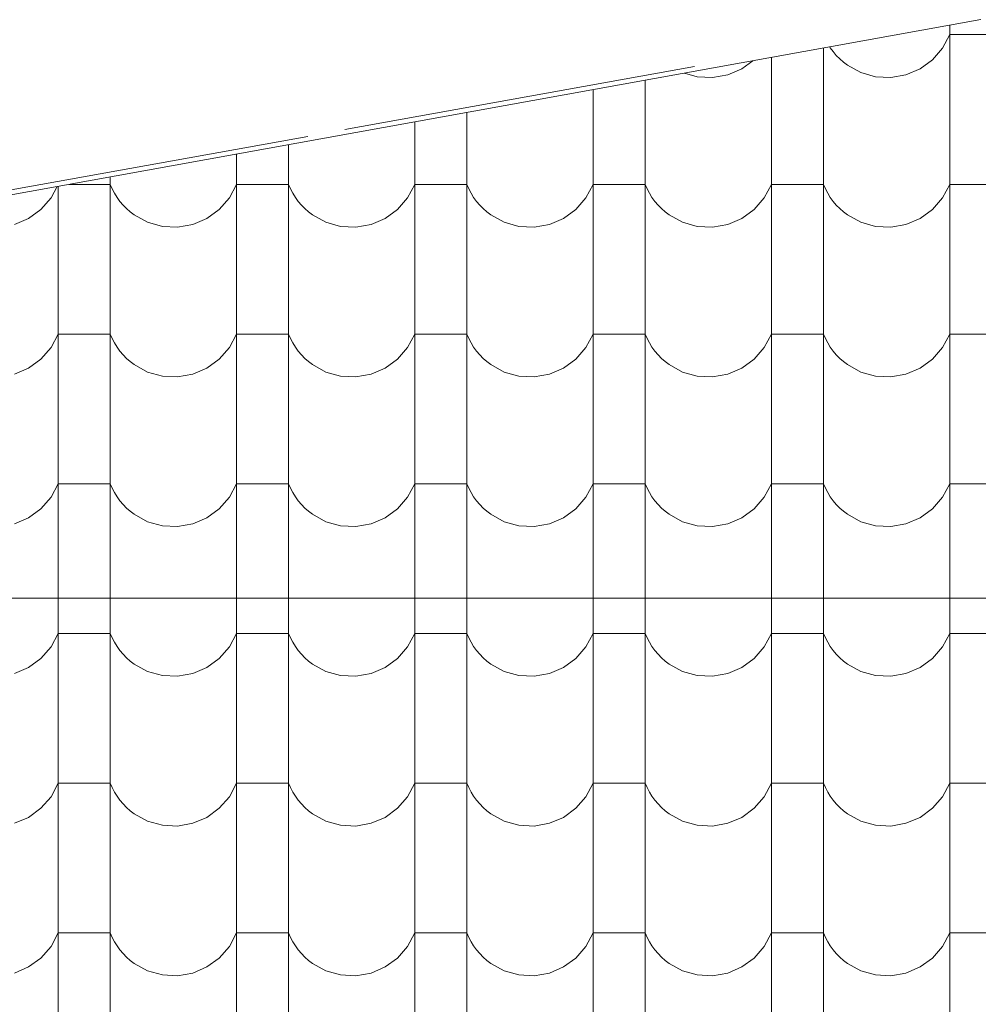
# Model space of a CAD drawing. Header units: millimetres. Extents: x -68772 to 137055, y -73300 to 19650.
# Tile 167 of 212: x 72209 to 73362, y -37967 to -36782. Entities that reach past the tile are written whole.
import ezdxf

# ---------------------------------------------------------------- set-up
doc = ezdxf.new("R2010")
doc.units = ezdxf.units.MM
doc.header["$MEASUREMENT"] = 0
for name, color, linetype, lineweight in [('Nowe_810-G Ogólne_Nr_pióra__1', 7, 'Continuous', 18), ('Nowe_810-G Ogólne_Nr_pióra__26', 13, 'Continuous', 18), ('Nowe_NIEWIDOCZNE DACHY_Nr_pióra__1', 7, 'Continuous', 18)]:
    doc.layers.add(name, color=color, linetype=linetype, lineweight=lineweight)

# ---------------------------------------------------------------- blocks, each defined once
blk = doc.blocks.new('*X46')
at = {"layer": 'Nowe_810-G Ogólne_Nr_pióra__26', "color": 13, "linetype": 'Continuous', "lineweight": 18}
for p, q in [((73327.8, -36789.2), (73327.8, -36910.2)), ((73319.1, -36816.7), (73327.8, -36800.4)), ((73359, -36800.4), (73327.8, -36800.4)), ((73390.2, -36800.4), (73359, -36800.4)), ((73175.7, -36816.7), (73175.7, -36910.2)), ((73183.4, -36815.3), (73184, -36816.1)), ((73184, -36816.1), (73187.5, -36820.9)), ((73307, -36830.7), (73319.1, -36816.7)), ((73113.3, -36827.9), (73113.3, -36910.2)), ((73187.5, -36820.9), (73191.3, -36825.4)), ((73191.3, -36825.4), (73195.4, -36829.7)), ((73077.6, -36841.5), (73090.7, -36832)), ((73195.4, -36829.7), (73199.9, -36833.6)), ((73199.9, -36833.6), (73204.6, -36837.2)), ((73204.6, -36837.2), (73220.8, -36846.1)), ((73292.1, -36841.5), (73307, -36830.7)), ((73008.8, -36846.8), (73024, -36851.1)), ((73024, -36851.1), (73042.4, -36852)), ((73042.4, -36852), (73060.6, -36848.8)), ((73060.6, -36848.8), (73077.6, -36841.5)), ((73220.8, -36846.1), (73238.5, -36851.1)), ((73238.5, -36851.1), (73256.9, -36852)), ((73256.9, -36852), (73275.1, -36848.8)), ((73275.1, -36848.8), (73292.1, -36841.5)), ((72961.2, -36855.4), (72961.2, -36910.2)), ((72898.8, -36866.7), (72898.8, -36910.2)), ((72746.7, -36894.1), (72746.7, -36910.2)), ((72684.3, -36905.4), (72684.3, -36910.2)), ((72684.3, -36910.2), (72684.3, -37090.3)), ((72746.7, -36910.2), (72746.7, -37090.3)), ((72898.8, -36910.2), (72898.8, -37090.3)), ((72961.2, -36910.2), (72961.2, -37090.3)), ((73113.3, -36910.2), (73113.3, -37090.3)), ((73175.7, -36910.2), (73175.7, -37090.3)), ((73327.8, -36910.2), (73327.8, -37090.3)), ((72532.2, -36932.8), (72532.2, -37090.3)), ((72469.8, -36944.1), (72469.8, -37090.3)), ((72246.6, -36996.8), (72253.9, -36983.1)), ((72255.3, -36982.8), (72255.3, -37090.3)), ((72286.5, -36980.5), (72268.3, -36980.5)), ((72317.7, -36980.5), (72286.5, -36980.5)), ((72317.7, -36971.6), (72317.7, -37090.3)), ((72317.7, -36980.5), (72320.1, -36985.9)), ((72461.1, -36996.8), (72469.8, -36980.5)), ((72501, -36980.5), (72469.8, -36980.5)), ((72532.2, -36980.5), (72501, -36980.5)), ((72532.2, -36980.5), (72534.6, -36985.9)), ((72675.6, -36996.8), (72684.3, -36980.5)), ((72715.5, -36980.5), (72684.3, -36980.5)), ((72746.7, -36980.5), (72715.5, -36980.5)), ((72746.7, -36980.5), (72749.1, -36985.9)), ((72890.1, -36996.8), (72898.8, -36980.5)), ((72930, -36980.5), (72898.8, -36980.5)), ((72961.2, -36980.5), (72930, -36980.5)), ((72961.2, -36980.5), (72963.6, -36985.9)), ((73104.6, -36996.8), (73113.3, -36980.5)), ((73144.5, -36980.5), (73113.3, -36980.5)), ((73175.7, -36980.5), (73144.5, -36980.5)), ((73175.7, -36980.5), (73178.1, -36985.9)), ((73319.1, -36996.8), (73327.8, -36980.5)), ((73359, -36980.5), (73327.8, -36980.5)), ((73390.2, -36980.5), (73359, -36980.5)), ((72320.1, -36985.9), (72322.9, -36991.2)), ((72322.9, -36991.2), (72326, -36996.2)), ((72534.6, -36985.9), (72537.4, -36991.2)), ((72537.4, -36991.2), (72540.5, -36996.2)), ((72749.1, -36985.9), (72751.9, -36991.2)), ((72751.9, -36991.2), (72755, -36996.2)), ((72963.6, -36985.9), (72966.4, -36991.2)), ((72966.4, -36991.2), (72969.5, -36996.2)), ((73178.1, -36985.9), (73180.9, -36991.2)), ((73180.9, -36991.2), (73184, -36996.2)), ((72234.5, -37010.7), (72246.6, -36996.8)), ((72326, -36996.2), (72329.5, -37001)), ((72329.5, -37001), (72333.3, -37005.5)), ((72333.3, -37005.5), (72337.4, -37009.7)), ((72449, -37010.7), (72461.1, -36996.8)), ((72540.5, -36996.2), (72544, -37001)), ((72544, -37001), (72547.8, -37005.5)), ((72547.8, -37005.5), (72551.9, -37009.7)), ((72663.5, -37010.7), (72675.6, -36996.8)), ((72755, -36996.2), (72758.5, -37001)), ((72758.5, -37001), (72762.3, -37005.5)), ((72762.3, -37005.5), (72766.4, -37009.7)), ((72878, -37010.7), (72890.1, -36996.8)), ((72969.5, -36996.2), (72973, -37001)), ((72973, -37001), (72976.8, -37005.5)), ((72976.8, -37005.5), (72980.9, -37009.7)), ((73092.5, -37010.7), (73104.6, -36996.8)), ((73184, -36996.2), (73187.5, -37001)), ((73187.5, -37001), (73191.3, -37005.5)), ((73191.3, -37005.5), (73195.4, -37009.7)), ((73307, -37010.7), (73319.1, -36996.8)), ((72219.6, -37021.6), (72234.5, -37010.7)), ((72337.4, -37009.7), (72341.9, -37013.6)), ((72341.9, -37013.6), (72346.6, -37017.2)), ((72346.6, -37017.2), (72362.8, -37026.1)), ((72434.1, -37021.6), (72449, -37010.7)), ((72551.9, -37009.7), (72556.4, -37013.6)), ((72556.4, -37013.6), (72561.1, -37017.2)), ((72561.1, -37017.2), (72577.3, -37026.1)), ((72648.6, -37021.6), (72663.5, -37010.7)), ((72766.4, -37009.7), (72770.9, -37013.6)), ((72770.9, -37013.6), (72775.6, -37017.2)), ((72775.6, -37017.2), (72791.8, -37026.1)), ((72863.1, -37021.6), (72878, -37010.7)), ((72980.9, -37009.7), (72985.4, -37013.6)), ((72985.4, -37013.6), (72990.1, -37017.2)), ((72990.1, -37017.2), (73006.3, -37026.1)), ((73077.6, -37021.6), (73092.5, -37010.7)), ((73195.4, -37009.7), (73199.9, -37013.6)), ((73199.9, -37013.6), (73204.6, -37017.2)), ((73204.6, -37017.2), (73220.8, -37026.1)), ((73292.1, -37021.6), (73307, -37010.7)), ((72202.6, -37028.8), (72219.6, -37021.6)), ((72362.8, -37026.1), (72380.5, -37031.1)), ((72398.9, -37032.1), (72417.1, -37028.8)), ((72417.1, -37028.8), (72434.1, -37021.6)), ((72577.3, -37026.1), (72595, -37031.1)), ((72613.4, -37032.1), (72631.6, -37028.8)), ((72631.6, -37028.8), (72648.6, -37021.6)), ((72791.8, -37026.1), (72809.5, -37031.1)), ((72827.9, -37032.1), (72846.1, -37028.8)), ((72846.1, -37028.8), (72863.1, -37021.6)), ((73006.3, -37026.1), (73024, -37031.1)), ((73042.4, -37032.1), (73060.6, -37028.8)), ((73060.6, -37028.8), (73077.6, -37021.6)), ((73220.8, -37026.1), (73238.5, -37031.1)), ((73256.9, -37032.1), (73275.1, -37028.8)), ((73275.1, -37028.8), (73292.1, -37021.6)), ((72380.5, -37031.1), (72398.9, -37032.1)), ((72595, -37031.1), (72613.4, -37032.1)), ((72809.5, -37031.1), (72827.9, -37032.1)), ((73024, -37031.1), (73042.4, -37032.1)), ((73238.5, -37031.1), (73256.9, -37032.1)), ((72255.3, -37090.3), (72255.3, -37270.3)), ((72317.7, -37090.3), (72317.7, -37270.3)), ((72469.8, -37090.3), (72469.8, -37270.3)), ((72532.2, -37090.3), (72532.2, -37270.3)), ((72684.3, -37090.3), (72684.3, -37270.3)), ((72746.7, -37090.3), (72746.7, -37270.3)), ((72898.8, -37090.3), (72898.8, -37270.3)), ((72961.2, -37090.3), (72961.2, -37270.3)), ((73113.3, -37090.3), (73113.3, -37270.3)), ((73175.7, -37090.3), (73175.7, -37270.3)), ((73327.8, -37090.3), (73327.8, -37270.3)), ((72246.6, -37176.8), (72255.3, -37160.5)), ((72286.5, -37160.5), (72255.3, -37160.5)), ((72317.7, -37160.5), (72286.5, -37160.5)), ((72317.7, -37160.5), (72320.1, -37166)), ((72461.1, -37176.8), (72469.8, -37160.5)), ((72501, -37160.5), (72469.8, -37160.5)), ((72532.2, -37160.5), (72501, -37160.5)), ((72532.2, -37160.5), (72534.6, -37166)), ((72675.6, -37176.8), (72684.3, -37160.5)), ((72715.5, -37160.5), (72684.3, -37160.5)), ((72746.7, -37160.5), (72715.5, -37160.5)), ((72746.7, -37160.5), (72749.1, -37166)), ((72890.1, -37176.8), (72898.8, -37160.5)), ((72930, -37160.5), (72898.8, -37160.5)), ((72961.2, -37160.5), (72930, -37160.5)), ((72961.2, -37160.5), (72963.6, -37166)), ((73104.6, -37176.8), (73113.3, -37160.5)), ((73144.5, -37160.5), (73113.3, -37160.5)), ((73175.7, -37160.5), (73144.5, -37160.5)), ((73175.7, -37160.5), (73178.1, -37166)), ((73319.1, -37176.8), (73327.8, -37160.5)), ((73359, -37160.5), (73327.8, -37160.5)), ((73390.2, -37160.5), (73359, -37160.5)), ((72320.1, -37166), (72322.9, -37171.2)), ((72322.9, -37171.2), (72326, -37176.2)), ((72534.6, -37166), (72537.4, -37171.2)), ((72537.4, -37171.2), (72540.5, -37176.2)), ((72749.1, -37166), (72751.9, -37171.2)), ((72751.9, -37171.2), (72755, -37176.2)), ((72963.6, -37166), (72966.4, -37171.2)), ((72966.4, -37171.2), (72969.5, -37176.2)), ((73178.1, -37166), (73180.9, -37171.2)), ((73180.9, -37171.2), (73184, -37176.2)), ((72234.5, -37190.8), (72246.6, -37176.8)), ((72326, -37176.2), (72329.5, -37181)), ((72329.5, -37181), (72333.3, -37185.5)), ((72449, -37190.8), (72461.1, -37176.8)), ((72540.5, -37176.2), (72544, -37181)), ((72544, -37181), (72547.8, -37185.5)), ((72663.5, -37190.8), (72675.6, -37176.8)), ((72755, -37176.2), (72758.5, -37181)), ((72758.5, -37181), (72762.3, -37185.5)), ((72878, -37190.8), (72890.1, -37176.8)), ((72969.5, -37176.2), (72973, -37181)), ((72973, -37181), (72976.8, -37185.5)), ((73092.5, -37190.8), (73104.6, -37176.8)), ((73184, -37176.2), (73187.5, -37181)), ((73187.5, -37181), (73191.3, -37185.5)), ((73307, -37190.8), (73319.1, -37176.8)), ((72219.6, -37201.6), (72234.5, -37190.8)), ((72333.3, -37185.5), (72337.4, -37189.8)), ((72337.4, -37189.8), (72341.9, -37193.7)), ((72341.9, -37193.7), (72346.6, -37197.3)), ((72434.1, -37201.6), (72449, -37190.8)), ((72547.8, -37185.5), (72551.9, -37189.8)), ((72551.9, -37189.8), (72556.4, -37193.7)), ((72556.4, -37193.7), (72561.1, -37197.3)), ((72648.6, -37201.6), (72663.5, -37190.8)), ((72762.3, -37185.5), (72766.4, -37189.8)), ((72766.4, -37189.8), (72770.9, -37193.7)), ((72770.9, -37193.7), (72775.6, -37197.3)), ((72863.1, -37201.6), (72878, -37190.8)), ((72976.8, -37185.5), (72980.9, -37189.8)), ((72980.9, -37189.8), (72985.4, -37193.7)), ((72985.4, -37193.7), (72990.1, -37197.3)), ((73077.6, -37201.6), (73092.5, -37190.8)), ((73191.3, -37185.5), (73195.4, -37189.8)), ((73195.4, -37189.8), (73199.9, -37193.7)), ((73199.9, -37193.7), (73204.6, -37197.3)), ((73292.1, -37201.6), (73307, -37190.8)), ((72202.6, -37208.9), (72219.6, -37201.6)), ((72346.6, -37197.3), (72362.8, -37206.2)), ((72362.8, -37206.2), (72380.5, -37211.2)), ((72417.1, -37208.9), (72434.1, -37201.6)), ((72561.1, -37197.3), (72577.3, -37206.2)), ((72577.3, -37206.2), (72595, -37211.2)), ((72631.6, -37208.9), (72648.6, -37201.6)), ((72775.6, -37197.3), (72791.8, -37206.2)), ((72791.8, -37206.2), (72809.5, -37211.2)), ((72846.1, -37208.9), (72863.1, -37201.6)), ((72990.1, -37197.3), (73006.3, -37206.2)), ((73006.3, -37206.2), (73024, -37211.2)), ((73060.6, -37208.9), (73077.6, -37201.6)), ((73204.6, -37197.3), (73220.8, -37206.2)), ((73220.8, -37206.2), (73238.5, -37211.2)), ((73275.1, -37208.9), (73292.1, -37201.6)), ((72380.5, -37211.2), (72398.9, -37212.1)), ((72398.9, -37212.1), (72417.1, -37208.9)), ((72595, -37211.2), (72613.4, -37212.1)), ((72613.4, -37212.1), (72631.6, -37208.9)), ((72809.5, -37211.2), (72827.9, -37212.1)), ((72827.9, -37212.1), (72846.1, -37208.9)), ((73024, -37211.2), (73042.4, -37212.1)), ((73042.4, -37212.1), (73060.6, -37208.9)), ((73238.5, -37211.2), (73256.9, -37212.1)), ((73256.9, -37212.1), (73275.1, -37208.9)), ((72255.3, -37270.3), (72255.3, -37450.4)), ((72317.7, -37270.3), (72317.7, -37450.4)), ((72469.8, -37270.3), (72469.8, -37450.4)), ((72532.2, -37270.3), (72532.2, -37450.4)), ((72684.3, -37270.3), (72684.3, -37450.4)), ((72746.7, -37270.3), (72746.7, -37450.4)), ((72898.8, -37270.3), (72898.8, -37450.4)), ((72961.2, -37270.3), (72961.2, -37450.4)), ((73113.3, -37270.3), (73113.3, -37450.4)), ((73175.7, -37270.3), (73175.7, -37450.4)), ((73327.8, -37270.3), (73327.8, -37450.4)), ((72246.6, -37356.9), (72255.3, -37340.6)), ((72286.5, -37340.6), (72255.3, -37340.6)), ((72317.7, -37340.6), (72286.5, -37340.6)), ((72317.7, -37340.6), (72320.1, -37346)), ((72320.1, -37346), (72322.9, -37351.3)), ((72461.1, -37356.9), (72469.8, -37340.6)), ((72501, -37340.6), (72469.8, -37340.6)), ((72532.2, -37340.6), (72501, -37340.6)), ((72532.2, -37340.6), (72534.6, -37346)), ((72534.6, -37346), (72537.4, -37351.3)), ((72675.6, -37356.9), (72684.3, -37340.6)), ((72715.5, -37340.6), (72684.3, -37340.6)), ((72746.7, -37340.6), (72715.5, -37340.6)), ((72746.7, -37340.6), (72749.1, -37346)), ((72749.1, -37346), (72751.9, -37351.3)), ((72890.1, -37356.9), (72898.8, -37340.6)), ((72930, -37340.6), (72898.8, -37340.6)), ((72961.2, -37340.6), (72930, -37340.6)), ((72961.2, -37340.6), (72963.6, -37346)), ((72963.6, -37346), (72966.4, -37351.3)), ((73104.6, -37356.9), (73113.3, -37340.6)), ((73144.5, -37340.6), (73113.3, -37340.6)), ((73175.7, -37340.6), (73144.5, -37340.6)), ((73175.7, -37340.6), (73178.1, -37346)), ((73178.1, -37346), (73180.9, -37351.3)), ((73319.1, -37356.9), (73327.8, -37340.6)), ((73359, -37340.6), (73327.8, -37340.6)), ((73390.2, -37340.6), (73359, -37340.6)), ((72234.5, -37370.8), (72246.6, -37356.9)), ((72322.9, -37351.3), (72326, -37356.3)), ((72326, -37356.3), (72329.5, -37361.1)), ((72329.5, -37361.1), (72333.3, -37365.6)), ((72449, -37370.8), (72461.1, -37356.9)), ((72537.4, -37351.3), (72540.5, -37356.3)), ((72540.5, -37356.3), (72544, -37361.1)), ((72544, -37361.1), (72547.8, -37365.6)), ((72663.5, -37370.8), (72675.6, -37356.9)), ((72751.9, -37351.3), (72755, -37356.3)), ((72755, -37356.3), (72758.5, -37361.1)), ((72758.5, -37361.1), (72762.3, -37365.6)), ((72878, -37370.8), (72890.1, -37356.9)), ((72966.4, -37351.3), (72969.5, -37356.3)), ((72969.5, -37356.3), (72973, -37361.1)), ((72973, -37361.1), (72976.8, -37365.6)), ((73092.5, -37370.8), (73104.6, -37356.9)), ((73180.9, -37351.3), (73184, -37356.3)), ((73184, -37356.3), (73187.5, -37361.1)), ((73187.5, -37361.1), (73191.3, -37365.6)), ((73307, -37370.8), (73319.1, -37356.9)), ((72219.6, -37381.7), (72234.5, -37370.8)), ((72333.3, -37365.6), (72337.4, -37369.8)), ((72337.4, -37369.8), (72341.9, -37373.7)), ((72341.9, -37373.7), (72346.6, -37377.3)), ((72434.1, -37381.7), (72449, -37370.8)), ((72547.8, -37365.6), (72551.9, -37369.8)), ((72551.9, -37369.8), (72556.4, -37373.7)), ((72556.4, -37373.7), (72561.1, -37377.3)), ((72648.6, -37381.7), (72663.5, -37370.8)), ((72762.3, -37365.6), (72766.4, -37369.8)), ((72766.4, -37369.8), (72770.9, -37373.7)), ((72770.9, -37373.7), (72775.6, -37377.3)), ((72863.1, -37381.7), (72878, -37370.8)), ((72976.8, -37365.6), (72980.9, -37369.8)), ((72980.9, -37369.8), (72985.4, -37373.7)), ((72985.4, -37373.7), (72990.1, -37377.3)), ((73077.6, -37381.7), (73092.5, -37370.8)), ((73191.3, -37365.6), (73195.4, -37369.8)), ((73195.4, -37369.8), (73199.9, -37373.7)), ((73199.9, -37373.7), (73204.6, -37377.3)), ((73292.1, -37381.7), (73307, -37370.8)), ((72202.6, -37388.9), (72219.6, -37381.7)), ((72346.6, -37377.3), (72362.8, -37386.2)), ((72417.1, -37388.9), (72434.1, -37381.7)), ((72561.1, -37377.3), (72577.3, -37386.2)), ((72631.6, -37388.9), (72648.6, -37381.7)), ((72775.6, -37377.3), (72791.8, -37386.2)), ((72846.1, -37388.9), (72863.1, -37381.7)), ((72990.1, -37377.3), (73006.3, -37386.2)), ((73060.6, -37388.9), (73077.6, -37381.7)), ((73204.6, -37377.3), (73220.8, -37386.2)), ((73275.1, -37388.9), (73292.1, -37381.7)), ((72362.8, -37386.2), (72380.5, -37391.2)), ((72380.5, -37391.2), (72398.9, -37392.2)), ((72398.9, -37392.2), (72417.1, -37388.9)), ((72577.3, -37386.2), (72595, -37391.2)), ((72595, -37391.2), (72613.4, -37392.2)), ((72613.4, -37392.2), (72631.6, -37388.9)), ((72791.8, -37386.2), (72809.5, -37391.2)), ((72809.5, -37391.2), (72827.9, -37392.2)), ((72827.9, -37392.2), (72846.1, -37388.9)), ((73006.3, -37386.2), (73024, -37391.2)), ((73024, -37391.2), (73042.4, -37392.2)), ((73042.4, -37392.2), (73060.6, -37388.9)), ((73220.8, -37386.2), (73238.5, -37391.2)), ((73238.5, -37391.2), (73256.9, -37392.2)), ((73256.9, -37392.2), (73275.1, -37388.9)), ((72255.3, -37450.4), (72255.3, -37630.4)), ((72317.7, -37450.4), (72317.7, -37630.4)), ((72469.8, -37450.4), (72469.8, -37630.4)), ((72532.2, -37450.4), (72532.2, -37630.4)), ((72684.3, -37450.4), (72684.3, -37630.4)), ((72746.7, -37450.4), (72746.7, -37630.4)), ((72898.8, -37450.4), (72898.8, -37630.4)), ((72961.2, -37450.4), (72961.2, -37630.4)), ((73113.3, -37450.4), (73113.3, -37630.4)), ((73175.7, -37450.4), (73175.7, -37630.4)), ((73327.8, -37450.4), (73327.8, -37630.4)), ((72246.6, -37536.9), (72255.3, -37520.6)), ((72286.5, -37520.6), (72255.3, -37520.6)), ((72317.7, -37520.6), (72286.5, -37520.6)), ((72317.7, -37520.6), (72320.1, -37526.1)), ((72320.1, -37526.1), (72322.9, -37531.3)), ((72461.1, -37536.9), (72469.8, -37520.6)), ((72501, -37520.6), (72469.8, -37520.6)), ((72532.2, -37520.6), (72501, -37520.6)), ((72532.2, -37520.6), (72534.6, -37526.1)), ((72534.6, -37526.1), (72537.4, -37531.3)), ((72675.6, -37536.9), (72684.3, -37520.6)), ((72715.5, -37520.6), (72684.3, -37520.6)), ((72746.7, -37520.6), (72715.5, -37520.6)), ((72746.7, -37520.6), (72749.1, -37526.1)), ((72749.1, -37526.1), (72751.9, -37531.3)), ((72890.1, -37536.9), (72898.8, -37520.6)), ((72930, -37520.6), (72898.8, -37520.6)), ((72961.2, -37520.6), (72930, -37520.6)), ((72961.2, -37520.6), (72963.6, -37526.1)), ((72963.6, -37526.1), (72966.4, -37531.3)), ((73104.6, -37536.9), (73113.3, -37520.6)), ((73144.5, -37520.6), (73113.3, -37520.6)), ((73175.7, -37520.6), (73144.5, -37520.6)), ((73175.7, -37520.6), (73178.1, -37526.1)), ((73178.1, -37526.1), (73180.9, -37531.3)), ((73319.1, -37536.9), (73327.8, -37520.6)), ((73359, -37520.6), (73327.8, -37520.6)), ((73390.2, -37520.6), (73359, -37520.6)), ((72234.5, -37550.9), (72246.6, -37536.9)), ((72322.9, -37531.3), (72326, -37536.3)), ((72326, -37536.3), (72329.5, -37541.1)), ((72449, -37550.9), (72461.1, -37536.9)), ((72537.4, -37531.3), (72540.5, -37536.3)), ((72540.5, -37536.3), (72544, -37541.1)), ((72663.5, -37550.9), (72675.6, -37536.9)), ((72751.9, -37531.3), (72755, -37536.3)), ((72755, -37536.3), (72758.5, -37541.1)), ((72878, -37550.9), (72890.1, -37536.9)), ((72966.4, -37531.3), (72969.5, -37536.3)), ((72969.5, -37536.3), (72973, -37541.1)), ((73092.5, -37550.9), (73104.6, -37536.9)), ((73180.9, -37531.3), (73184, -37536.3)), ((73184, -37536.3), (73187.5, -37541.1)), ((73307, -37550.9), (73319.1, -37536.9)), ((72219.6, -37561.7), (72234.5, -37550.9)), ((72329.5, -37541.1), (72333.3, -37545.6)), ((72333.3, -37545.6), (72337.4, -37549.9)), ((72337.4, -37549.9), (72341.9, -37553.8)), ((72434.1, -37561.7), (72449, -37550.9)), ((72544, -37541.1), (72547.8, -37545.6)), ((72547.8, -37545.6), (72551.9, -37549.9)), ((72551.9, -37549.9), (72556.4, -37553.8)), ((72648.6, -37561.7), (72663.5, -37550.9)), ((72758.5, -37541.1), (72762.3, -37545.6)), ((72762.3, -37545.6), (72766.4, -37549.9)), ((72766.4, -37549.9), (72770.9, -37553.8)), ((72863.1, -37561.7), (72878, -37550.9)), ((72973, -37541.1), (72976.8, -37545.6)), ((72976.8, -37545.6), (72980.9, -37549.9)), ((72980.9, -37549.9), (72985.4, -37553.8)), ((73077.6, -37561.7), (73092.5, -37550.9)), ((73187.5, -37541.1), (73191.3, -37545.6)), ((73191.3, -37545.6), (73195.4, -37549.9)), ((73195.4, -37549.9), (73199.9, -37553.8)), ((73292.1, -37561.7), (73307, -37550.9)), ((72202.6, -37569), (72219.6, -37561.7)), ((72341.9, -37553.8), (72346.6, -37557.4)), ((72346.6, -37557.4), (72362.8, -37566.3)), ((72417.1, -37569), (72434.1, -37561.7)), ((72556.4, -37553.8), (72561.1, -37557.4)), ((72561.1, -37557.4), (72577.3, -37566.3)), ((72631.6, -37569), (72648.6, -37561.7)), ((72770.9, -37553.8), (72775.6, -37557.4)), ((72775.6, -37557.4), (72791.8, -37566.3)), ((72846.1, -37569), (72863.1, -37561.7)), ((72985.4, -37553.8), (72990.1, -37557.4)), ((72990.1, -37557.4), (73006.3, -37566.3)), ((73060.6, -37569), (73077.6, -37561.7)), ((73199.9, -37553.8), (73204.6, -37557.4)), ((73204.6, -37557.4), (73220.8, -37566.3)), ((73275.1, -37569), (73292.1, -37561.7)), ((72362.8, -37566.3), (72380.5, -37571.3)), ((72380.5, -37571.3), (72398.9, -37572.2)), ((72398.9, -37572.2), (72417.1, -37569)), ((72577.3, -37566.3), (72595, -37571.3)), ((72595, -37571.3), (72613.4, -37572.2)), ((72613.4, -37572.2), (72631.6, -37569)), ((72791.8, -37566.3), (72809.5, -37571.3)), ((72809.5, -37571.3), (72827.9, -37572.2)), ((72827.9, -37572.2), (72846.1, -37569)), ((73006.3, -37566.3), (73024, -37571.3)), ((73024, -37571.3), (73042.4, -37572.2)), ((73042.4, -37572.2), (73060.6, -37569)), ((73220.8, -37566.3), (73238.5, -37571.3)), ((73238.5, -37571.3), (73256.9, -37572.2)), ((73256.9, -37572.2), (73275.1, -37569)), ((72255.3, -37630.4), (72255.3, -37810.5)), ((72317.7, -37630.4), (72317.7, -37810.5)), ((72469.8, -37630.4), (72469.8, -37810.5)), ((72532.2, -37630.4), (72532.2, -37810.5)), ((72684.3, -37630.4), (72684.3, -37810.5)), ((72746.7, -37630.4), (72746.7, -37810.5)), ((72898.8, -37630.4), (72898.8, -37810.5)), ((72961.2, -37630.4), (72961.2, -37810.5)), ((73113.3, -37630.4), (73113.3, -37810.5)), ((73175.7, -37630.4), (73175.7, -37810.5)), ((73327.8, -37630.4), (73327.8, -37810.5)), ((72246.6, -37717), (72255.3, -37700.7)), ((72286.5, -37700.7), (72255.3, -37700.7)), ((72317.7, -37700.7), (72286.5, -37700.7)), ((72317.7, -37700.7), (72320.1, -37706.1)), ((72461.1, -37717), (72469.8, -37700.7)), ((72501, -37700.7), (72469.8, -37700.7)), ((72532.2, -37700.7), (72501, -37700.7)), ((72532.2, -37700.7), (72534.6, -37706.1)), ((72675.6, -37717), (72684.3, -37700.7)), ((72715.5, -37700.7), (72684.3, -37700.7)), ((72746.7, -37700.7), (72715.5, -37700.7)), ((72746.7, -37700.7), (72749.1, -37706.1)), ((72890.1, -37717), (72898.8, -37700.7)), ((72930, -37700.7), (72898.8, -37700.7)), ((72961.2, -37700.7), (72930, -37700.7)), ((72961.2, -37700.7), (72963.6, -37706.1)), ((73104.6, -37717), (73113.3, -37700.7)), ((73144.5, -37700.7), (73113.3, -37700.7)), ((73175.7, -37700.7), (73144.5, -37700.7)), ((73175.7, -37700.7), (73178.1, -37706.1)), ((73319.1, -37717), (73327.8, -37700.7)), ((73359, -37700.7), (73327.8, -37700.7)), ((73390.2, -37700.7), (73359, -37700.7)), ((72234.5, -37730.9), (72246.6, -37717)), ((72320.1, -37706.1), (72322.9, -37711.4)), ((72322.9, -37711.4), (72326, -37716.4)), ((72326, -37716.4), (72329.5, -37721.2)), ((72449, -37730.9), (72461.1, -37717)), ((72534.6, -37706.1), (72537.4, -37711.4)), ((72537.4, -37711.4), (72540.5, -37716.4)), ((72540.5, -37716.4), (72544, -37721.2)), ((72663.5, -37730.9), (72675.6, -37717)), ((72749.1, -37706.1), (72751.9, -37711.4)), ((72751.9, -37711.4), (72755, -37716.4)), ((72755, -37716.4), (72758.5, -37721.2)), ((72878, -37730.9), (72890.1, -37717)), ((72963.6, -37706.1), (72966.4, -37711.4)), ((72966.4, -37711.4), (72969.5, -37716.4)), ((72969.5, -37716.4), (72973, -37721.2)), ((73092.5, -37730.9), (73104.6, -37717)), ((73178.1, -37706.1), (73180.9, -37711.4)), ((73180.9, -37711.4), (73184, -37716.4)), ((73184, -37716.4), (73187.5, -37721.2)), ((73307, -37730.9), (73319.1, -37717)), ((72329.5, -37721.2), (72333.3, -37725.7)), ((72333.3, -37725.7), (72337.4, -37729.9)), ((72544, -37721.2), (72547.8, -37725.7)), ((72547.8, -37725.7), (72551.9, -37729.9)), ((72758.5, -37721.2), (72762.3, -37725.7)), ((72762.3, -37725.7), (72766.4, -37729.9)), ((72973, -37721.2), (72976.8, -37725.7)), ((72976.8, -37725.7), (72980.9, -37729.9)), ((73187.5, -37721.2), (73191.3, -37725.7)), ((73191.3, -37725.7), (73195.4, -37729.9)), ((72219.6, -37741.8), (72234.5, -37730.9)), ((72337.4, -37729.9), (72341.9, -37733.8)), ((72341.9, -37733.8), (72346.6, -37737.4)), ((72346.6, -37737.4), (72362.8, -37746.3)), ((72434.1, -37741.8), (72449, -37730.9)), ((72551.9, -37729.9), (72556.4, -37733.8)), ((72556.4, -37733.8), (72561.1, -37737.4)), ((72561.1, -37737.4), (72577.3, -37746.3)), ((72648.6, -37741.8), (72663.5, -37730.9)), ((72766.4, -37729.9), (72770.9, -37733.8)), ((72770.9, -37733.8), (72775.6, -37737.4)), ((72775.6, -37737.4), (72791.8, -37746.3)), ((72863.1, -37741.8), (72878, -37730.9)), ((72980.9, -37729.9), (72985.4, -37733.8)), ((72985.4, -37733.8), (72990.1, -37737.4)), ((72990.1, -37737.4), (73006.3, -37746.3)), ((73077.6, -37741.8), (73092.5, -37730.9)), ((73195.4, -37729.9), (73199.9, -37733.8)), ((73199.9, -37733.8), (73204.6, -37737.4)), ((73204.6, -37737.4), (73220.8, -37746.3)), ((73292.1, -37741.8), (73307, -37730.9)), ((72202.6, -37749), (72219.6, -37741.8)), ((72362.8, -37746.3), (72380.5, -37751.3)), ((72380.5, -37751.3), (72398.9, -37752.3)), ((72398.9, -37752.3), (72417.1, -37749)), ((72417.1, -37749), (72434.1, -37741.8)), ((72577.3, -37746.3), (72595, -37751.3)), ((72595, -37751.3), (72613.4, -37752.3)), ((72613.4, -37752.3), (72631.6, -37749)), ((72631.6, -37749), (72648.6, -37741.8)), ((72791.8, -37746.3), (72809.5, -37751.3)), ((72809.5, -37751.3), (72827.9, -37752.3)), ((72827.9, -37752.3), (72846.1, -37749)), ((72846.1, -37749), (72863.1, -37741.8)), ((73006.3, -37746.3), (73024, -37751.3)), ((73024, -37751.3), (73042.4, -37752.3)), ((73042.4, -37752.3), (73060.6, -37749)), ((73060.6, -37749), (73077.6, -37741.8)), ((73220.8, -37746.3), (73238.5, -37751.3)), ((73238.5, -37751.3), (73256.9, -37752.3)), ((73256.9, -37752.3), (73275.1, -37749)), ((73275.1, -37749), (73292.1, -37741.8)), ((72255.3, -37810.5), (72255.3, -37990.5)), ((72317.7, -37810.5), (72317.7, -37990.5)), ((72469.8, -37810.5), (72469.8, -37990.5)), ((72532.2, -37810.5), (72532.2, -37990.5)), ((72684.3, -37810.5), (72684.3, -37990.5)), ((72746.7, -37810.5), (72746.7, -37990.5)), ((72898.8, -37810.5), (72898.8, -37990.5)), ((72961.2, -37810.5), (72961.2, -37990.5)), ((73113.3, -37810.5), (73113.3, -37990.5)), ((73175.7, -37810.5), (73175.7, -37990.5)), ((73327.8, -37810.5), (73327.8, -37990.5)), ((72246.6, -37897), (72255.3, -37880.7)), ((72286.5, -37880.7), (72255.3, -37880.7)), ((72317.7, -37880.7), (72286.5, -37880.7)), ((72317.7, -37880.7), (72320.1, -37886.2)), ((72461.1, -37897), (72469.8, -37880.7)), ((72501, -37880.7), (72469.8, -37880.7)), ((72532.2, -37880.7), (72501, -37880.7)), ((72532.2, -37880.7), (72534.6, -37886.2)), ((72675.6, -37897), (72684.3, -37880.7)), ((72715.5, -37880.7), (72684.3, -37880.7)), ((72746.7, -37880.7), (72715.5, -37880.7)), ((72746.7, -37880.7), (72749.1, -37886.2)), ((72890.1, -37897), (72898.8, -37880.7)), ((72930, -37880.7), (72898.8, -37880.7)), ((72961.2, -37880.7), (72930, -37880.7)), ((72961.2, -37880.7), (72963.6, -37886.2)), ((73104.6, -37897), (73113.3, -37880.7)), ((73144.5, -37880.7), (73113.3, -37880.7)), ((73175.7, -37880.7), (73144.5, -37880.7)), ((73175.7, -37880.7), (73178.1, -37886.2)), ((73319.1, -37897), (73327.8, -37880.7)), ((73359, -37880.7), (73327.8, -37880.7)), ((73390.2, -37880.7), (73359, -37880.7)), ((72320.1, -37886.2), (72322.9, -37891.4)), ((72322.9, -37891.4), (72326, -37896.4)), ((72534.6, -37886.2), (72537.4, -37891.4)), ((72537.4, -37891.4), (72540.5, -37896.4)), ((72749.1, -37886.2), (72751.9, -37891.4)), ((72751.9, -37891.4), (72755, -37896.4)), ((72963.6, -37886.2), (72966.4, -37891.4)), ((72966.4, -37891.4), (72969.5, -37896.4)), ((73178.1, -37886.2), (73180.9, -37891.4)), ((73180.9, -37891.4), (73184, -37896.4)), ((72234.5, -37911), (72246.6, -37897)), ((72326, -37896.4), (72329.5, -37901.2)), ((72329.5, -37901.2), (72333.3, -37905.7)), ((72333.3, -37905.7), (72337.4, -37910)), ((72449, -37911), (72461.1, -37897)), ((72540.5, -37896.4), (72544, -37901.2)), ((72544, -37901.2), (72547.8, -37905.7)), ((72547.8, -37905.7), (72551.9, -37910)), ((72663.5, -37911), (72675.6, -37897)), ((72755, -37896.4), (72758.5, -37901.2)), ((72758.5, -37901.2), (72762.3, -37905.7)), ((72762.3, -37905.7), (72766.4, -37910)), ((72878, -37911), (72890.1, -37897)), ((72969.5, -37896.4), (72973, -37901.2)), ((72973, -37901.2), (72976.8, -37905.7)), ((72976.8, -37905.7), (72980.9, -37910)), ((73092.5, -37911), (73104.6, -37897)), ((73184, -37896.4), (73187.5, -37901.2)), ((73187.5, -37901.2), (73191.3, -37905.7)), ((73191.3, -37905.7), (73195.4, -37910)), ((73307, -37911), (73319.1, -37897)), ((72219.6, -37921.8), (72234.5, -37911)), ((72337.4, -37910), (72341.9, -37913.9)), ((72341.9, -37913.9), (72346.6, -37917.5)), ((72346.6, -37917.5), (72362.8, -37926.4)), ((72434.1, -37921.8), (72449, -37911)), ((72551.9, -37910), (72556.4, -37913.9)), ((72556.4, -37913.9), (72561.1, -37917.5)), ((72561.1, -37917.5), (72577.3, -37926.4)), ((72648.6, -37921.8), (72663.5, -37911)), ((72766.4, -37910), (72770.9, -37913.9)), ((72770.9, -37913.9), (72775.6, -37917.5)), ((72775.6, -37917.5), (72791.8, -37926.4)), ((72863.1, -37921.8), (72878, -37911)), ((72980.9, -37910), (72985.4, -37913.9)), ((72985.4, -37913.9), (72990.1, -37917.5)), ((72990.1, -37917.5), (73006.3, -37926.4)), ((73077.6, -37921.8), (73092.5, -37911)), ((73195.4, -37910), (73199.9, -37913.9)), ((73199.9, -37913.9), (73204.6, -37917.5)), ((73204.6, -37917.5), (73220.8, -37926.4)), ((73292.1, -37921.8), (73307, -37911)), ((72202.6, -37929.1), (72219.6, -37921.8)), ((72362.8, -37926.4), (72380.5, -37931.4)), ((72398.9, -37932.3), (72417.1, -37929.1)), ((72417.1, -37929.1), (72434.1, -37921.8)), ((72577.3, -37926.4), (72595, -37931.4)), ((72613.4, -37932.3), (72631.6, -37929.1)), ((72631.6, -37929.1), (72648.6, -37921.8)), ((72791.8, -37926.4), (72809.5, -37931.4)), ((72827.9, -37932.3), (72846.1, -37929.1)), ((72846.1, -37929.1), (72863.1, -37921.8)), ((73006.3, -37926.4), (73024, -37931.4)), ((73042.4, -37932.3), (73060.6, -37929.1)), ((73060.6, -37929.1), (73077.6, -37921.8)), ((73220.8, -37926.4), (73238.5, -37931.4)), ((73256.9, -37932.3), (73275.1, -37929.1)), ((73275.1, -37929.1), (73292.1, -37921.8)), ((72380.5, -37931.4), (72398.9, -37932.3)), ((72595, -37931.4), (72613.4, -37932.3)), ((72809.5, -37931.4), (72827.9, -37932.3)), ((73024, -37931.4), (73042.4, -37932.3)), ((73238.5, -37931.4), (73256.9, -37932.3))]:
    blk.add_line(p, q, dxfattribs=at)
blk = doc.blocks.new('Wypełnienie_1', base_point=(0, 2000))
at = {"layer": 'Nowe_810-G Ogólne_Nr_pióra__1', "color": 7, "linetype": 'Continuous', "lineweight": 18}
blk.add_line((69507, -37479), (73365.2, -36782.4), dxfattribs=at)
at = {"layer": 'Nowe_810-G Ogólne_Nr_pióra__26', "color": 13, "linetype": 'Continuous', "lineweight": 18}
blk.add_blockref('*X46', (0, 0), dxfattribs=at)

msp = doc.modelspace()

# ---------------------------------------------------------------- linework, layer by layer
at = {"layer": 'Nowe_NIEWIDOCZNE DACHY_Nr_pióra__1', "color": 7, "linetype": 'Continuous', "lineweight": 18}
for p, q in [((73020.8, -36838.9), (72600.2, -36914.7)), ((72555.7, -36922.8), (72135.1, -36998.6)), ((87760.3, -37477.7), (69507, -37478.1))]:
    msp.add_line(p, q, dxfattribs=at)

# ---------------------------------------------------------------- block references
at = {"layer": 'Nowe_810-G Ogólne_Nr_pióra__26', "color": 13, "linetype": 'Continuous', "lineweight": 18}
msp.add_blockref('Wypełnienie_1', (0, 2000), dxfattribs=at)

doc.saveas('drawing.dxf')
